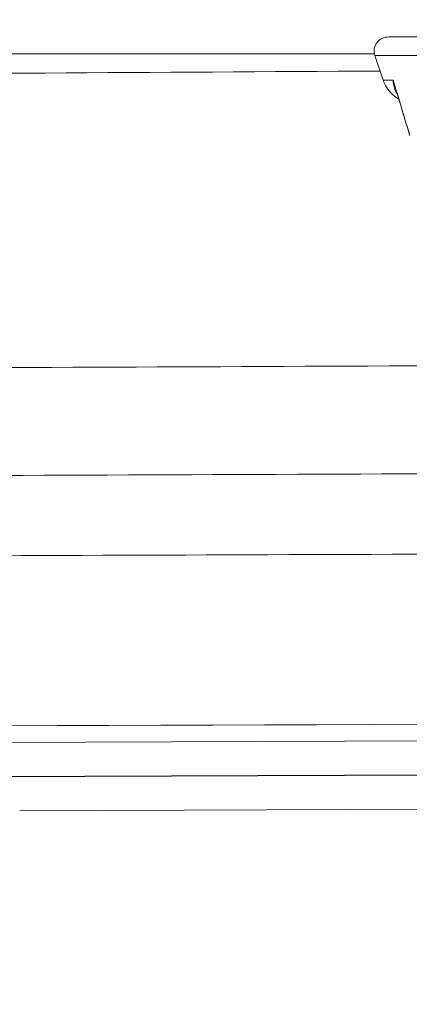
# Model space of a CAD drawing. Header units: millimetres. Extents: x 0 to 594, y 0 to 420.
# Tile 255 of 256: x 286.26 to 287.98, y 342.54 to 346.87. Entities that reach past the tile are written whole.
import ezdxf

# ---------------------------------------------------------------- set-up
doc = ezdxf.new("R2010")
doc.units = ezdxf.units.MM
doc.layers.add('1', color=7, linetype='Continuous', true_color=0xffffff)
doc.styles.add('Arial Unicode MS', font='txt')
doc.dimstyles.get("Standard").update_dxf_attribs({"dimtxt": 0.18, "dimasz": 0.18, "dimexe": 0.18, "dimexo": 0.0625, "dimgap": 0.09, "dimtad": 0, "dimtih": 1, "dimtoh": 1, "dimdec": 4, "dimzin": 0, "dimdsep": 46, "dimtxsty": 'Standard', "dimcen": 0.09, "dimadec": 0, "dimazin": 0, "dimtfac": 1, "dimtdec": 4, "dimtofl": 0, "dimtmove": 0, "dimatfit": 3, "dimfxl": 0, "dimtolj": 1, "dimtzin": 0, "dimarcsym": 0})

# ---------------------------------------------------------------- blocks, each defined once
blk = doc.blocks.new('_U0')
at = {"layer": '1', "color": 18, "lineweight": 13}
for p, q in [((147.6569, 304.1723), (147.6569, 390.192)), ((305.8469, 301.3923), (305.8469, 390.192)), ((147.6569, 388.192), (198.8518, 388.192)), ((305.8469, 388.192), (254.6521, 388.192))]:
    blk.add_line(p, q, dxfattribs=at)
at = {"layer": '1', "color": 18}
for points in [[(147.6569, 388.192), (151.1569, 389.1299), (151.1569, 387.2542)], [(305.8469, 388.192), (302.3469, 387.2542), (302.3469, 389.1299)]]:
    blk.add_solid(points, dxfattribs=at)
at = {"layer": '1', "color": 18, "linetype": 'Continuous', "lineweight": 13, "char_height": 3.5, "attachment_point": 7, "line_spacing_factor": 1.047437, "style": 'Arial Unicode MS'}
for s, insert in [('\\fArial Unicode MS|b0|i0;\\W1.0000;3.16', (200.5373, 385.5562)), ('\\fArial Unicode MS|b0|i0;\\W1.0000;LIFT POINT SPAN', (213.2036, 385.5562))]:
    blk.add_mtext(s, dxfattribs=dict(at, insert=insert))

msp = doc.modelspace()

# ---------------------------------------------------------------- linework, layer by layer
at = {"layer": '1', "color": 155, "linetype": 'Continuous', "lineweight": 13}
for p, q in [((291.2805, 346.7957), (287.8856, 346.7957)), ((287.8263, 346.7133), (287.8624, 346.6057)), ((291.3398, 346.7133), (287.8263, 346.7133)), ((287.9067, 346.6057), (287.8624, 346.6057)), ((287.9274, 346.5247), (287.9314, 346.5223)), ((283.2354, 343.6799), (304.2622, 343.7555)), ((304.2615, 343.6057), (284.5603, 343.5349)), ((284.9396, 343.5341), (304.2612, 343.6036)), ((304.2605, 343.4538), (286.2645, 343.3891))]:
    msp.add_line(p, q, dxfattribs=at)
for centre, radius, start, end in [((287.8856, 346.7332), 0.0625, 90, 198.5), ((288.0046, 346.6532), 0.15, 198.5, 239)]:
    msp.add_arc(centre, radius, start, end, dxfattribs=at)
for points, knots in [([(276.9667, 346.7183), (277.9321, 346.7191), (279.8661, 346.7205), (282.7883, 346.7216), (285.4423, 346.7217), (287.1277, 346.7214), (287.8249, 346.7212)], [0, 0, 0, 0, 0.266754, 0.534345, 0.80738, 1, 1, 1, 1]), ([(287.9279, 346.5423), (287.9257, 346.5451), (287.9237, 346.548), (287.9198, 346.5542), (287.918, 346.5575), (287.916, 346.5618), (287.9156, 346.5627), (287.9151, 346.564), (287.9149, 346.5644), (287.9145, 346.5653), (287.9136, 346.5675), (287.9128, 346.5697), (287.911, 346.5751), (287.91, 346.5788), (287.9085, 346.5862), (287.9078, 346.59), (287.9072, 346.5958), (287.907, 346.5987), (287.9068, 346.6022), (287.9068, 346.6039), (287.9068, 346.6048), (287.9068, 346.6052), (287.9068, 346.6053), (287.9068, 346.6054), (287.9067, 346.6055), (287.9067, 346.6056), (287.9067, 346.6057)], [0, 0, 0, 0, 0.155548, 0.155548, 0.324438, 0.324438, 0.366661, 0.366661, 0.387772, 0.387772, 0.408884, 0.493329, 0.493329, 0.662219, 0.662219, 0.83111, 0.83111, 0.915555, 0.957777, 0.978889, 0.989444, 0.994722, 0.994722, 0.997361, 0.997361, 1, 1, 1, 1]), ([(287.9067, 346.6057), (287.9068, 346.6056), (287.9068, 346.6054), (287.9068, 346.6053), (287.9068, 346.6052), (287.9068, 346.6052), (287.9069, 346.605), (287.9069, 346.6045), (287.9071, 346.6033), (287.9075, 346.6009), (287.9084, 346.5961), (287.9092, 346.5921), (287.911, 346.5841), (287.9124, 346.5788), (287.9154, 346.5683), (287.9175, 346.5619), (287.9199, 346.5555), (287.9209, 346.553), (287.9214, 346.5517), (287.9229, 346.5479), (287.924, 346.5454), (287.9251, 346.5429), (287.9251, 346.5429), (287.9251, 346.5429)], [0, 0, 0, 0, 0.003904, 0.005856, 0.005856, 0.007808, 0.007808, 0.015616, 0.031231, 0.062463, 0.124926, 0.249852, 0.249852, 0.499703, 0.499703, 0.749555, 0.812018, 0.812018, 0.874481, 0.874481, 0.999407, 0.999407, 1, 1, 1, 1]), ([(305.1601, 345.417), (303.357, 345.4097), (301.5538, 345.4024), (297.7736, 345.3871), (295.7966, 345.3791), (291.8426, 345.3631), (289.8656, 345.3551), (285.9116, 345.3391), (283.9346, 345.3311), (281.9575, 345.323)], [0, 0, 0, 0, 0.233141, 0.233141, 0.488761, 0.488761, 0.74438, 0.74438, 1, 1, 1, 1]), ([(305.16, 344.942), (303.3538, 344.9347), (301.5476, 344.9274), (297.7608, 344.912), (295.78, 344.904), (291.8186, 344.888), (289.8379, 344.8799), (285.8765, 344.8639), (283.8958, 344.8559), (281.915, 344.8478)], [0, 0, 0, 0, 0.233104, 0.233104, 0.488736, 0.488736, 0.744368, 0.744368, 1, 1, 1, 1]), ([(282.0905, 344.4974), (284.0277, 344.5044), (285.9648, 344.5114), (289.8392, 344.5253), (291.7764, 344.5323), (295.6507, 344.5462), (297.5879, 344.5531), (301.4034, 344.5668), (303.2817, 344.5736), (305.1601, 344.5803)], [0, 0, 0, 0, 0.251913, 0.251913, 0.503826, 0.503826, 0.755739, 0.755739, 1, 1, 1, 1]), ([(305.2557, 343.8317), (304.7815, 343.83), (304.3073, 343.8283), (301.8332, 343.8194), (299.8333, 343.8122), (292.9674, 343.7876), (288.1014, 343.7701), (283.2354, 343.7526)], [0, 0, 0, 0, 0.064603, 0.064603, 0.337066, 0.337066, 1, 1, 1, 1])]:
    msp.add_open_spline(points, degree=3, knots=knots, dxfattribs=at)
for points, degree in [([(281.9575, 346.6104), (283.9214, 346.6221), (285.8853, 346.6338), (287.8491, 346.6455)], 3), ([(287.9067, 346.6057), (287.931, 346.5246), (287.9553, 346.4435), (287.9797, 346.3624)], 3), ([(287.9251, 346.543), (287.9776, 346.3691)], 1)]:
    msp.add_open_spline(points, degree=degree, dxfattribs=at)

# ---------------------------------------------------------------- dimensions: what is measured, and where the dimension line sits
at = {"layer": '1', "color": 18, "linetype": 'Continuous', "lineweight": 13}
dim = msp.add_linear_dim(base=(305.8469, 388.192), p1=(147.6569, 304.1723), p2=(305.8469, 301.3923), text=' <> \\fArial Unicode MS|b0|i0;\\C18;{\\H1.00x;\\fArial Unicode MS|b0|i0;LIFT POINT SPAN\\fArial Unicode MS|b0|i0;}\\C18;', dimstyle='Standard', override={"dimtxt": 3.5, "dimasz": 3.5, "dimexe": 2, "dimexo": 0, "dimgap": 1.5, "dimtih": 1, "dimtoh": 1, "dimdec": 2, "dimlfac": 0.02, "dimdsep": 46, "dimlunit": 2, "dimtxsty": 'Arial Unicode MS', "dimsah": 1, "dimse1": 0, "dimse2": 0, "dimsd1": 0, "dimsd2": 0, "dimclrd": 18, "dimclre": 18, "dimclrt": 18, "dimtol": 0, "dimtm": -0.1, "dimtfac": 1, "dimtdec": 2, "dimtofl": 1, "dimtmove": 0, "dimlwd": 13, "dimlwe": 13}, dxfattribs=at)
dim.commit()
dim.dimension.update_dxf_attribs({"geometry": '_U0', "text_midpoint": (226.7519, 388.192), "dimtype": 160})

doc.saveas('drawing.dxf')
